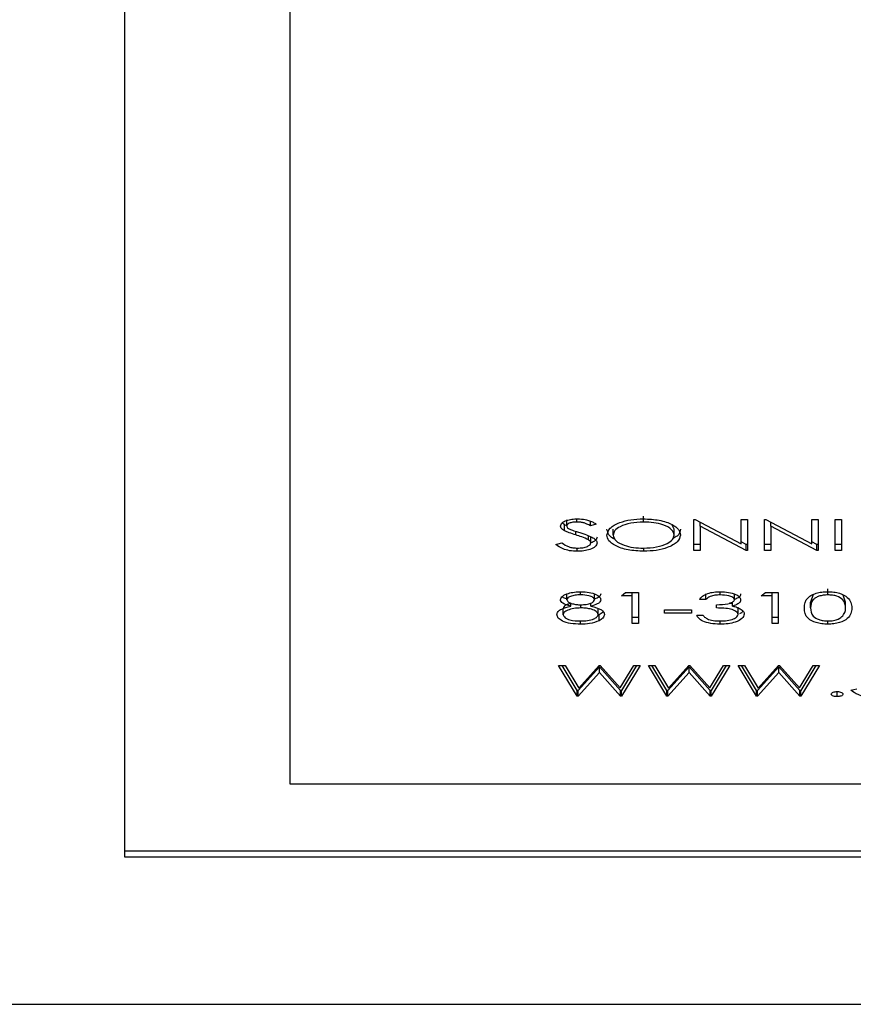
# Model space of a CAD drawing. Header units: millimetres. Extents: x -37728 to 44100, y 631619 to 691915.
# Tile 217 of 256: x 22213 to 22225, y 656768 to 656783. Entities that reach past the tile are written whole.
import ezdxf

# ---------------------------------------------------------------- set-up
doc = ezdxf.new("R2010")
doc.units = ezdxf.units.MM
doc.layers.add('Sonniger opisy', color=255, linetype='Continuous')

# ---------------------------------------------------------------- blocks, each defined once
blk = doc.blocks.new('G200E poziom')
at = {"color": 7, "linetype": 'Continuous'}
for p, q in [((24025.0368, 12722.0713), (24033.7368, 12722.0713)), ((24033.1368, 12721.8478), (24028.1368, 12721.8478)), ((24033.1368, 12721.8388), (24028.1368, 12721.8388)), ((24033.1368, 12716.3313), (24033.1368, 12721.8478)), ((24032.8868, 12721.7374), (24028.3868, 12721.7374)), ((24032.8868, 12716.4416), (24032.8868, 12721.7374)), ((24032.0587, 12721.6056), (24032.0587, 12721.5979)), ((24032.0852, 12721.5583), (24032.1137, 12721.605)), ((24032.1137, 12721.605), (24032.1151, 12721.605)), ((24032.1137, 12721.605), (24032.1137, 12721.5961)), ((24032.1151, 12721.605), (24032.1469, 12721.5693)), ((24032.1151, 12721.605), (24032.1151, 12721.5961)), ((24032.1469, 12721.5693), (24032.1791, 12721.605)), ((24032.1791, 12721.605), (24032.1805, 12721.605)), ((24032.1791, 12721.605), (24032.1791, 12721.5961)), ((24032.1805, 12721.605), (24032.2086, 12721.5583)), ((24032.1805, 12721.605), (24032.1805, 12721.5961)), ((24032.2209, 12721.5583), (24032.2494, 12721.605)), ((24032.2494, 12721.605), (24032.2508, 12721.605)), ((24032.2494, 12721.605), (24032.2494, 12721.5961)), ((24032.2508, 12721.605), (24032.2826, 12721.5693)), ((24032.2508, 12721.605), (24032.2508, 12721.5961)), ((24032.2826, 12721.5693), (24032.3148, 12721.605)), ((24032.3148, 12721.605), (24032.3162, 12721.605)), ((24032.3148, 12721.605), (24032.3148, 12721.5961)), ((24032.3162, 12721.605), (24032.3443, 12721.5583)), ((24032.3162, 12721.605), (24032.3162, 12721.5961)), ((24032.3565, 12721.5583), (24032.3851, 12721.605)), ((24032.3851, 12721.605), (24032.3864, 12721.605)), ((24032.3851, 12721.605), (24032.3851, 12721.5961)), ((24032.3864, 12721.605), (24032.4183, 12721.5693)), ((24032.3864, 12721.605), (24032.3864, 12721.5961)), ((24032.4183, 12721.5693), (24032.4505, 12721.605)), ((24032.4505, 12721.605), (24032.4519, 12721.605)), ((24032.4505, 12721.605), (24032.4505, 12721.5961)), ((24032.4519, 12721.605), (24032.48, 12721.5583)), ((24032.4519, 12721.605), (24032.4519, 12721.5961)), ((24032.0377, 12721.596), (24032.0287, 12721.5937)), ((24032.0907, 12721.5583), (24032.1137, 12721.5961)), ((24032.1157, 12721.5924), (24032.0949, 12721.5583)), ((24032.1137, 12721.5961), (24032.1151, 12721.5961)), ((24032.1151, 12721.5961), (24032.1469, 12721.5603)), ((24032.1459, 12721.5583), (24032.1157, 12721.5924)), ((24032.1469, 12721.5603), (24032.1791, 12721.5961)), ((24032.1781, 12721.5926), (24032.1473, 12721.5583)), ((24032.1988, 12721.5583), (24032.1781, 12721.5926)), ((24032.1791, 12721.5961), (24032.1805, 12721.5961)), ((24032.1805, 12721.5961), (24032.2032, 12721.5583)), ((24032.2263, 12721.5583), (24032.2494, 12721.5961)), ((24032.2514, 12721.5924), (24032.2306, 12721.5583)), ((24032.2494, 12721.5961), (24032.2508, 12721.5961)), ((24032.2508, 12721.5961), (24032.2826, 12721.5603)), ((24032.2816, 12721.5583), (24032.2514, 12721.5924)), ((24032.2826, 12721.5603), (24032.3148, 12721.5961)), ((24032.3138, 12721.5926), (24032.283, 12721.5583)), ((24032.3345, 12721.5583), (24032.3138, 12721.5926)), ((24032.3148, 12721.5961), (24032.3162, 12721.5961)), ((24032.3162, 12721.5961), (24032.3389, 12721.5583)), ((24032.362, 12721.5583), (24032.3851, 12721.5961)), ((24032.3871, 12721.5924), (24032.3663, 12721.5583)), ((24032.3851, 12721.5961), (24032.3864, 12721.5961)), ((24032.3864, 12721.5961), (24032.4183, 12721.5603)), ((24032.4173, 12721.5583), (24032.3871, 12721.5924)), ((24032.4183, 12721.5603), (24032.4505, 12721.5961)), ((24032.4495, 12721.5926), (24032.4187, 12721.5583)), ((24032.4702, 12721.5583), (24032.4495, 12721.5926)), ((24032.4505, 12721.5961), (24032.4519, 12721.5961)), ((24032.4519, 12721.5961), (24032.4746, 12721.5583)), ((24032.1469, 12721.5693), (24032.1469, 12721.5603)), ((24032.2826, 12721.5693), (24032.2826, 12721.5603)), ((24032.4183, 12721.5693), (24032.4183, 12721.5603)), ((24032.0949, 12721.5583), (24032.0852, 12721.5583)), ((24032.1473, 12721.5583), (24032.1459, 12721.5583)), ((24032.2086, 12721.5583), (24032.1988, 12721.5583)), ((24032.2306, 12721.5583), (24032.2209, 12721.5583)), ((24032.283, 12721.5583), (24032.2816, 12721.5583)), ((24032.3443, 12721.5583), (24032.3345, 12721.5583)), ((24032.3663, 12721.5583), (24032.3565, 12721.5583)), ((24032.4187, 12721.5583), (24032.4173, 12721.5583)), ((24032.48, 12721.5583), (24032.4702, 12721.5583)), ((24032.0729, 12721.4959), (24032.0729, 12721.4911)), ((24032.1476, 12721.4947), (24032.1571, 12721.4947)), ((24032.1476, 12721.448), (24032.1476, 12721.4947)), ((24032.1571, 12721.4947), (24032.1571, 12721.4528)), ((24032.2358, 12721.4959), (24032.2358, 12721.4911)), ((24032.3593, 12721.4947), (24032.3687, 12721.4947)), ((24032.3593, 12721.448), (24032.3593, 12721.4947)), ((24032.3687, 12721.4947), (24032.3687, 12721.4528)), ((24032.4469, 12721.4959), (24032.4469, 12721.4911)), ((24032.1476, 12721.4857), (24032.1571, 12721.4857)), ((24032.2086, 12721.4812), (24032.2086, 12721.4723)), ((24032.2711, 12721.4821), (24032.2616, 12721.4821)), ((24032.3593, 12721.4857), (24032.3687, 12721.4857)), ((24032.4188, 12721.4908), (24032.4188, 12721.4818)), ((24032.4188, 12721.4818), (24032.4209, 12721.4824)), ((24032.4203, 12721.4812), (24032.4203, 12721.4722)), ((24032.4732, 12721.4816), (24032.4732, 12721.4727)), ((24032.0458, 12721.4714), (24032.0458, 12721.4624)), ((24032.0987, 12721.4714), (24032.0987, 12721.4624)), ((24032.2169, 12721.4686), (24032.2169, 12721.4626)), ((24032.2412, 12721.4714), (24032.2412, 12721.4666)), ((24032.2792, 12721.4744), (24032.2792, 12721.4791)), ((24032.2792, 12721.4791), (24032.3199, 12721.4791)), ((24032.3199, 12721.4744), (24032.2792, 12721.4744)), ((24032.3199, 12721.4791), (24032.3199, 12721.4744)), ((24032.4313, 12721.4687), (24032.4313, 12721.464)), ((24032.4462, 12721.4714), (24032.4462, 12721.4665)), ((24032.4618, 12721.4687), (24032.4618, 12721.4638)), ((24032.0458, 12721.4624), (24032.0497, 12721.452)), ((24032.0725, 12721.4516), (24032.0725, 12721.4426)), ((24032.0951, 12721.4511), (24032.0987, 12721.4624)), ((24032.1571, 12721.4528), (24032.1734, 12721.4528)), ((24032.1571, 12721.4528), (24032.1571, 12721.448)), ((24032.1734, 12721.4528), (24032.1672, 12721.448)), ((24032.2141, 12721.4589), (24032.2141, 12721.4499)), ((24032.2354, 12721.4516), (24032.2354, 12721.4468)), ((24032.2575, 12721.4588), (24032.267, 12721.4588)), ((24032.2575, 12721.4588), (24032.2575, 12721.4498)), ((24032.3687, 12721.4528), (24032.385, 12721.4528)), ((24032.3687, 12721.4528), (24032.3687, 12721.448)), ((24032.385, 12721.4528), (24032.3788, 12721.448)), ((24032.4257, 12721.4588), (24032.4257, 12721.4498)), ((24032.4468, 12721.4516), (24032.4468, 12721.4468)), ((24032.4678, 12721.4589), (24032.4678, 12721.4499)), ((24032.1672, 12721.448), (24032.1476, 12721.448)), ((24032.3788, 12721.448), (24032.3593, 12721.448)), ((24032.0522, 12721.3377), (24032.0522, 12721.3844)), ((24032.0522, 12721.3844), (24032.0617, 12721.3844)), ((24032.0522, 12721.3754), (24032.0617, 12721.3754)), ((24032.0617, 12721.3844), (24032.0617, 12721.3377)), ((24032.0872, 12721.3844), (24032.0894, 12721.3844)), ((24032.0872, 12721.3377), (24032.0872, 12721.3844)), ((24032.0872, 12721.3754), (24032.0894, 12721.3754)), ((24032.0894, 12721.3844), (24032.1591, 12721.3477)), ((24032.0894, 12721.3844), (24032.0894, 12721.3754)), ((24032.0894, 12721.3754), (24032.0967, 12721.3715)), ((24032.1591, 12721.3844), (24032.1686, 12721.3844)), ((24032.1591, 12721.3477), (24032.1591, 12721.3844)), ((24032.1591, 12721.3754), (24032.1686, 12721.3754)), ((24032.1686, 12721.3844), (24032.1686, 12721.3377)), ((24032.1942, 12721.3844), (24032.1963, 12721.3844)), ((24032.1942, 12721.3377), (24032.1942, 12721.3844)), ((24032.1942, 12721.3754), (24032.1963, 12721.3754)), ((24032.1963, 12721.3844), (24032.2661, 12721.3477)), ((24032.1963, 12721.3844), (24032.1963, 12721.3754)), ((24032.1963, 12721.3754), (24032.2037, 12721.3715)), ((24032.2661, 12721.3844), (24032.2756, 12721.3844)), ((24032.2661, 12721.3477), (24032.2661, 12721.3844)), ((24032.2661, 12721.3754), (24032.2756, 12721.3754)), ((24032.2756, 12721.3844), (24032.2756, 12721.3377)), ((24032.3512, 12721.3856), (24032.3512, 12721.3808)), ((24032.4519, 12721.3856), (24032.4519, 12721.3808)), ((24032.4841, 12721.3754), (24032.4751, 12721.373)), ((24032.0967, 12721.3744), (24032.0967, 12721.3377)), ((24032.1666, 12721.3377), (24032.0967, 12721.3744)), ((24032.2037, 12721.3744), (24032.2037, 12721.3377)), ((24032.2736, 12721.3377), (24032.2037, 12721.3744)), ((24032.3052, 12721.361), (24032.3052, 12721.352)), ((24032.3975, 12721.3612), (24032.3975, 12721.3522)), ((24032.4312, 12721.3729), (24032.4312, 12721.3639)), ((24032.435, 12721.3683), (24032.435, 12721.362)), ((24032.454, 12721.3608), (24032.454, 12721.3555)), ((24032.1591, 12721.3477), (24032.1591, 12721.3416)), ((24032.2661, 12721.3477), (24032.2661, 12721.3416)), ((24032.3052, 12721.352), (24032.3087, 12721.3451)), ((24032.423, 12721.3444), (24032.4316, 12721.3473)), ((24032.4316, 12721.3473), (24032.4316, 12721.3401)), ((24032.4678, 12721.3472), (24032.4678, 12721.3382)), ((24032.4678, 12721.347), (24032.4714, 12721.3455)), ((24032.4714, 12721.3545), (24032.4714, 12721.3455)), ((24032.4714, 12721.3455), (24032.4749, 12721.3427)), ((24032.0617, 12721.3377), (24032.0522, 12721.3377)), ((24032.0967, 12721.3377), (24032.0872, 12721.3377)), ((24032.1686, 12721.3377), (24032.1666, 12721.3377)), ((24032.2037, 12721.3377), (24032.1942, 12721.3377)), ((24032.2756, 12721.3377), (24032.2736, 12721.3377)), ((24032.3516, 12721.3413), (24032.3516, 12721.3323)), ((24032.4523, 12721.3413), (24032.4523, 12721.3365))]:
    blk.add_line(p, q, dxfattribs=at)
for points, knots in [([(24032.0055, 12721.6062), (24032.0094, 12721.6061), (24032.0172, 12721.6057), (24032.0293, 12721.6022), (24032.0345, 12721.5984), (24032.0377, 12721.596)], [0, 0, 0, 0, 0.279949, 0.559687, 1, 1, 1, 1]), ([(24032.0499, 12721.6017), (24032.05, 12721.6023), (24032.0504, 12721.6035), (24032.0528, 12721.6047), (24032.0557, 12721.6055), (24032.0577, 12721.6056), (24032.0587, 12721.6056)], [0, 0, 0, 0, 0.279491, 0.559403, 0.7794, 1, 1, 1, 1]), ([(24032.0587, 12721.5979), (24032.0574, 12721.5979), (24032.0548, 12721.5981), (24032.0519, 12721.5991), (24032.0501, 12721.6004), (24032.05, 12721.6013), (24032.0499, 12721.6017)], [0, 0, 0, 0, 0.279604, 0.559378, 0.779435, 1, 1, 1, 1]), ([(24032.0587, 12721.6056), (24032.06, 12721.6056), (24032.0626, 12721.6054), (24032.0655, 12721.6044), (24032.0672, 12721.6031), (24032.0674, 12721.6022), (24032.0675, 12721.6017)], [0, 0, 0, 0, 0.27938, 0.559172, 0.779576, 1, 1, 1, 1]), ([(24032.0675, 12721.6017), (24032.0674, 12721.6012), (24032.0671, 12721.6), (24032.0647, 12721.5988), (24032.0618, 12721.598), (24032.0597, 12721.5979), (24032.0587, 12721.5979)], [0, 0, 0, 0, 0.279548, 0.559475, 0.779595, 1, 1, 1, 1]), ([(24032.0363, 12721.4714), (24032.0369, 12721.477), (24032.0378, 12721.4854), (24032.0522, 12721.4931), (24032.0635, 12721.4956), (24032.0697, 12721.4958), (24032.0729, 12721.4959)], [0, 0, 0, 0, 0.499422, 0.748777, 0.87436, 1, 1, 1, 1]), ([(24032.0729, 12721.4959), (24032.0759, 12721.4958), (24032.0821, 12721.4956), (24032.0934, 12721.4931), (24032.1073, 12721.4853), (24032.1078, 12721.4769), (24032.1082, 12721.4714)], [0, 0, 0, 0, 0.125539, 0.2511, 0.500258, 1, 1, 1, 1]), ([(24032.1991, 12721.4808), (24032.1999, 12721.4831), (24032.2014, 12721.4877), (24032.2114, 12721.4928), (24032.2235, 12721.4955), (24032.2317, 12721.4958), (24032.2358, 12721.4959)], [0, 0, 0, 0, 0.279297, 0.55886, 0.779252, 1, 1, 1, 1]), ([(24032.2358, 12721.4959), (24032.2406, 12721.4957), (24032.2503, 12721.4953), (24032.2618, 12721.4918), (24032.2684, 12721.487), (24032.2702, 12721.4838), (24032.2711, 12721.4821)], [0, 0, 0, 0, 0.279893, 0.558962, 0.779281, 1, 1, 1, 1]), ([(24032.4188, 12721.4908), (24032.4234, 12721.4925), (24032.4316, 12721.4956), (24032.4422, 12721.4958), (24032.4469, 12721.4959)], [0, 0, 0, 0, 0.557671, 1, 1, 1, 1]), ([(24032.4469, 12721.4959), (24032.452, 12721.4958), (24032.4622, 12721.4955), (24032.4742, 12721.4917), (24032.4814, 12721.4868), (24032.4823, 12721.4832), (24032.4827, 12721.4815)], [0, 0, 0, 0, 0.280479, 0.559232, 0.779808, 1, 1, 1, 1]), ([(24032.0498, 12721.4831), (24032.0485, 12721.4809), (24032.0461, 12721.4771), (24032.0459, 12721.4731), (24032.0458, 12721.4714)], [0, 0, 0, 0, 0.559602, 1, 1, 1, 1]), ([(24032.0725, 12721.4911), (24032.0696, 12721.491), (24032.0639, 12721.4906), (24032.0549, 12721.488), (24032.0518, 12721.4849), (24032.0498, 12721.4831)], [0, 0, 0, 0, 0.280339, 0.560722, 1, 1, 1, 1]), ([(24032.0987, 12721.4714), (24032.0987, 12721.4757), (24032.0985, 12721.4823), (24032.0884, 12721.4886), (24032.0798, 12721.4908), (24032.075, 12721.491), (24032.0725, 12721.4911)], [0, 0, 0, 0, 0.500313, 0.749094, 0.874592, 1, 1, 1, 1]), ([(24032.2055, 12721.4725), (24032.2034, 12721.474), (24032.1998, 12721.4765), (24032.1993, 12721.4795), (24032.1991, 12721.4808)], [0, 0, 0, 0, 0.559423, 1, 1, 1, 1]), ([(24032.2018, 12721.4767), (24032.202, 12721.4773), (24032.2025, 12721.4788), (24032.205, 12721.4798), (24032.2065, 12721.4804)], [0, 0, 0, 0, 0.426672, 1, 1, 1, 1]), ([(24032.2356, 12721.4911), (24032.2319, 12721.491), (24032.2246, 12721.4908), (24032.2157, 12721.4884), (24032.2097, 12721.485), (24032.209, 12721.4825), (24032.2086, 12721.4812)], [0, 0, 0, 0, 0.2806445, 0.5601273, 0.7803028, 1, 1, 1, 1]), ([(24032.2086, 12721.4812), (24032.2088, 12721.4804), (24032.2091, 12721.4788), (24032.2124, 12721.4758), (24032.2222, 12721.4718), (24032.2336, 12721.4715), (24032.2412, 12721.4714)], [0, 0, 0, 0, 0.125604, 0.25121, 0.500614, 1, 1, 1, 1]), ([(24032.2533, 12721.4886), (24032.2502, 12721.4894), (24032.2448, 12721.4909), (24032.2384, 12721.4911), (24032.2356, 12721.4911)], [0, 0, 0, 0, 0.558859, 1, 1, 1, 1]), ([(24032.2616, 12721.4821), (24032.2606, 12721.4835), (24032.2589, 12721.4859), (24032.255, 12721.4878), (24032.2533, 12721.4886)], [0, 0, 0, 0, 0.56074, 1, 1, 1, 1]), ([(24032.4108, 12721.4811), (24032.4112, 12721.4831), (24032.412, 12721.4866), (24032.4167, 12721.4895), (24032.4188, 12721.4908)], [0, 0, 0, 0, 0.559282, 1, 1, 1, 1]), ([(24032.4313, 12721.4687), (24032.4253, 12721.4703), (24032.4169, 12721.4725), (24032.4114, 12721.4775), (24032.411, 12721.4799), (24032.4108, 12721.4811)], [0, 0, 0, 0, 0.5583002, 0.7790989, 1, 1, 1, 1]), ([(24032.4128, 12721.4767), (24032.413, 12721.4771), (24032.4136, 12721.479), (24032.4165, 12721.4806), (24032.4188, 12721.4818)], [0, 0, 0, 0, 0.20222, 1, 1, 1, 1]), ([(24032.4468, 12721.4911), (24032.4432, 12721.491), (24032.4359, 12721.4908), (24032.4271, 12721.4883), (24032.4213, 12721.485), (24032.4207, 12721.4824), (24032.4203, 12721.4812)], [0, 0, 0, 0, 0.280612, 0.559916, 0.78021, 1, 1, 1, 1]), ([(24032.4203, 12721.4812), (24032.4209, 12721.4796), (24032.4222, 12721.4765), (24032.4297, 12721.4734), (24032.4378, 12721.4716), (24032.4434, 12721.4714), (24032.4462, 12721.4714)], [0, 0, 0, 0, 0.278294, 0.558417, 0.779025, 1, 1, 1, 1]), ([(24032.4462, 12721.4714), (24032.4499, 12721.4715), (24032.4574, 12721.4718), (24032.4661, 12721.4744), (24032.4722, 12721.4778), (24032.4729, 12721.4803), (24032.4732, 12721.4816)], [0, 0, 0, 0, 0.280299, 0.560061, 0.780284, 1, 1, 1, 1]), ([(24032.4732, 12721.4816), (24032.4726, 12721.4832), (24032.4714, 12721.4863), (24032.4617, 12721.4904), (24032.4524, 12721.4909), (24032.4468, 12721.4911)], [0, 0, 0, 0, 0.279862, 0.560277, 1, 1, 1, 1]), ([(24032.4827, 12721.4815), (24032.4824, 12721.4799), (24032.4817, 12721.4768), (24032.4746, 12721.472), (24032.4667, 12721.4699), (24032.4618, 12721.4687)], [0, 0, 0, 0, 0.280006, 0.559938, 1, 1, 1, 1]), ([(24032.0729, 12721.4468), (24032.0697, 12721.4469), (24032.0635, 12721.4471), (24032.0522, 12721.4496), (24032.0378, 12721.4574), (24032.0369, 12721.4658), (24032.0363, 12721.4714)], [0, 0, 0, 0, 0.125556, 0.251179, 0.500598, 1, 1, 1, 1]), ([(24032.0458, 12721.4714), (24032.0462, 12721.467), (24032.0468, 12721.4605), (24032.0567, 12721.4541), (24032.0653, 12721.4519), (24032.0701, 12721.4517), (24032.0725, 12721.4516)], [0, 0, 0, 0, 0.500077, 0.749037, 0.874572, 1, 1, 1, 1]), ([(24032.0725, 12721.4516), (24032.075, 12721.4517), (24032.0798, 12721.4519), (24032.0863, 12721.4536), (24032.0914, 12721.4559), (24032.0984, 12721.4615), (24032.0986, 12721.467), (24032.0987, 12721.4714)], [0, 0, 0, 0, 0.125101, 0.250403, 0.375533, 0.500835, 1, 1, 1, 1]), ([(24032.1082, 12721.4714), (24032.1078, 12721.4658), (24032.1073, 12721.4588), (24032.0975, 12721.4518), (24032.0906, 12721.449), (24032.0821, 12721.4471), (24032.0759, 12721.4469), (24032.0729, 12721.4468)], [0, 0, 0, 0, 0.49869, 0.62418, 0.749478, 0.874719, 1, 1, 1, 1]), ([(24032.2046, 12721.4589), (24032.2047, 12721.46), (24032.2051, 12721.4622), (24032.2089, 12721.4658), (24032.2139, 12721.4675), (24032.2169, 12721.4686)], [0, 0, 0, 0, 0.28049, 0.560791, 1, 1, 1, 1]), ([(24032.2169, 12721.4686), (24032.2145, 12721.4691), (24032.2101, 12721.4701), (24032.2069, 12721.4718), (24032.2055, 12721.4725)], [0, 0, 0, 0, 0.559676, 1, 1, 1, 1]), ([(24032.2412, 12721.4666), (24032.2352, 12721.4663), (24032.2263, 12721.466), (24032.2175, 12721.4632), (24032.2145, 12721.4609), (24032.2142, 12721.4596), (24032.2141, 12721.4589)], [0, 0, 0, 0, 0.499374, 0.748966, 0.874522, 1, 1, 1, 1]), ([(24032.2169, 12721.4655), (24032.2178, 12721.465), (24032.219, 12721.4643), (24032.221, 12721.4642), (24032.2216, 12721.4642)], [0, 0, 0, 0, 0.6683824, 1, 1, 1, 1]), ([(24032.4162, 12721.4589), (24032.4165, 12721.4601), (24032.4169, 12721.4624), (24032.422, 12721.4661), (24032.4277, 12721.4677), (24032.4313, 12721.4687)], [0, 0, 0, 0, 0.280141, 0.560235, 1, 1, 1, 1]), ([(24032.4464, 12721.4666), (24032.4436, 12721.4664), (24032.438, 12721.4662), (24032.4312, 12721.4643), (24032.4268, 12721.4617), (24032.4261, 12721.4597), (24032.4257, 12721.4588)], [0, 0, 0, 0, 0.280252, 0.5601257, 0.7804245, 1, 1, 1, 1]), ([(24032.4678, 12721.4589), (24032.4672, 12721.4601), (24032.466, 12721.4626), (24032.4597, 12721.4649), (24032.4531, 12721.4664), (24032.4487, 12721.4665), (24032.4464, 12721.4666)], [0, 0, 0, 0, 0.277691, 0.558257, 0.779136, 1, 1, 1, 1]), ([(24032.4618, 12721.4646), (24032.4634, 12721.4649), (24032.4675, 12721.466), (24032.4721, 12721.4688), (24032.4729, 12721.4714), (24032.4732, 12721.4727)], [0, 0, 0, 0, 0.235587, 0.618234, 1, 1, 1, 1]), ([(24032.4618, 12721.4687), (24032.4664, 12721.4674), (24032.4727, 12721.4655), (24032.4768, 12721.4616), (24032.4771, 12721.4597), (24032.4773, 12721.4588)], [0, 0, 0, 0, 0.557752, 0.778917, 1, 1, 1, 1]), ([(24032.2355, 12721.4468), (24032.2312, 12721.447), (24032.2226, 12721.4474), (24032.2124, 12721.4504), (24032.2059, 12721.4545), (24032.205, 12721.4575), (24032.2046, 12721.4589)], [0, 0, 0, 0, 0.280088, 0.559823, 0.780112, 1, 1, 1, 1]), ([(24032.2046, 12721.45), (24032.2048, 12721.451), (24032.2051, 12721.4532), (24032.2082, 12721.4563), (24032.2121, 12721.4577), (24032.2141, 12721.4584)], [0, 0, 0, 0, 0.330658, 0.661036, 1, 1, 1, 1]), ([(24032.2141, 12721.4589), (24032.2146, 12721.4577), (24032.2157, 12721.4552), (24032.2238, 12721.4522), (24032.231, 12721.4518), (24032.2354, 12721.4516)], [0, 0, 0, 0, 0.2788227, 0.5600476, 1, 1, 1, 1]), ([(24032.2354, 12721.4516), (24032.2381, 12721.4517), (24032.2436, 12721.4519), (24032.2524, 12721.4542), (24032.2555, 12721.4571), (24032.2575, 12721.4588)], [0, 0, 0, 0, 0.280602, 0.560393, 1, 1, 1, 1]), ([(24032.267, 12721.4588), (24032.2658, 12721.457), (24032.2633, 12721.4534), (24032.2552, 12721.4494), (24032.2455, 12721.4471), (24032.2388, 12721.4469), (24032.2355, 12721.4468)], [0, 0, 0, 0, 0.280255, 0.559639, 0.779807, 1, 1, 1, 1]), ([(24032.4463, 12721.4468), (24032.4421, 12721.447), (24032.4336, 12721.4474), (24032.4237, 12721.4505), (24032.4175, 12721.4545), (24032.4166, 12721.4575), (24032.4162, 12721.4589)], [0, 0, 0, 0, 0.2799609, 0.5596479, 0.7799956, 1, 1, 1, 1]), ([(24032.4162, 12721.4499), (24032.4165, 12721.4511), (24032.417, 12721.4534), (24032.4206, 12721.4563), (24032.4242, 12721.4574), (24032.4257, 12721.4578)], [0, 0, 0, 0, 0.373064, 0.746038, 1, 1, 1, 1]), ([(24032.4257, 12721.4588), (24032.4263, 12721.4576), (24032.4274, 12721.4552), (24032.4352, 12721.4521), (24032.4424, 12721.4518), (24032.4468, 12721.4516)], [0, 0, 0, 0, 0.278972, 0.559932, 1, 1, 1, 1]), ([(24032.4773, 12721.4588), (24032.4766, 12721.4569), (24032.475, 12721.4532), (24032.4663, 12721.4493), (24032.4563, 12721.4472), (24032.4496, 12721.4469), (24032.4463, 12721.4468)], [0, 0, 0, 0, 0.278833, 0.558461, 0.779191, 1, 1, 1, 1]), ([(24032.4468, 12721.4516), (24032.4496, 12721.4517), (24032.4551, 12721.4518), (24032.462, 12721.4536), (24032.4669, 12721.456), (24032.4675, 12721.4579), (24032.4678, 12721.4589)], [0, 0, 0, 0, 0.2805268, 0.5605144, 0.7806188, 1, 1, 1, 1]), ([(24032.4678, 12721.4574), (24032.4702, 12721.4568), (24032.4731, 12721.456), (24032.4743, 12721.4547), (24032.4745, 12721.4544)], [0, 0, 0, 0, 0.827473, 1, 1, 1, 1]), ([(24032.2957, 12721.361), (24032.2966, 12721.3646), (24032.2985, 12721.3719), (24032.3136, 12721.3799), (24032.3318, 12721.3849), (24032.3447, 12721.3853), (24032.3512, 12721.3856)], [0, 0, 0, 0, 0.279631, 0.559303, 0.77961, 1, 1, 1, 1]), ([(24032.3516, 12721.3808), (24032.3448, 12721.3804), (24032.3314, 12721.3798), (24032.3158, 12721.3747), (24032.3067, 12721.368), (24032.3057, 12721.3633), (24032.3052, 12721.361)], [0, 0, 0, 0, 0.279832, 0.559415, 0.779646, 1, 1, 1, 1]), ([(24032.3512, 12721.3856), (24032.3594, 12721.3852), (24032.3758, 12721.3844), (24032.394, 12721.3778), (24032.4053, 12721.3698), (24032.4064, 12721.3641), (24032.407, 12721.3612)], [0, 0, 0, 0, 0.279631, 0.559346, 0.779636, 1, 1, 1, 1]), ([(24032.3975, 12721.3612), (24032.3967, 12721.3642), (24032.395, 12721.37), (24032.3823, 12721.3764), (24032.3673, 12721.3802), (24032.3568, 12721.3806), (24032.3516, 12721.3808)], [0, 0, 0, 0, 0.27942, 0.55908, 0.77949, 1, 1, 1, 1]), ([(24032.4217, 12721.3729), (24032.4223, 12721.3748), (24032.4234, 12721.3787), (24032.4319, 12721.3827), (24032.4417, 12721.3852), (24032.4485, 12721.3855), (24032.4519, 12721.3856)], [0, 0, 0, 0, 0.279179, 0.559103, 0.779488, 1, 1, 1, 1]), ([(24032.4519, 12721.3808), (24032.4491, 12721.3807), (24032.4434, 12721.3804), (24032.4364, 12721.3785), (24032.432, 12721.3758), (24032.4314, 12721.3739), (24032.4312, 12721.3729)], [0, 0, 0, 0, 0.280148, 0.560184, 0.780151, 1, 1, 1, 1]), ([(24032.4519, 12721.3856), (24032.4558, 12721.3854), (24032.4636, 12721.3851), (24032.4757, 12721.3815), (24032.4809, 12721.3777), (24032.4841, 12721.3754)], [0, 0, 0, 0, 0.279924, 0.559634, 1, 1, 1, 1]), ([(24032.4751, 12721.373), (24032.472, 12721.3751), (24032.4676, 12721.3781), (24032.4586, 12721.3805), (24032.4541, 12721.3807), (24032.4519, 12721.3808)], [0, 0, 0, 0, 0.5592354, 0.7797151, 1, 1, 1, 1]), ([(24032.2957, 12721.352), (24032.2962, 12721.3558), (24032.297, 12721.3611), (24032.3048, 12721.365), (24032.3072, 12721.3662)], [0, 0, 0, 0, 0.6979745, 1, 1, 1, 1]), ([(24032.352, 12721.3365), (24032.3437, 12721.3369), (24032.3271, 12721.3376), (24032.3086, 12721.3443), (24032.2973, 12721.3524), (24032.2963, 12721.3581), (24032.2957, 12721.361)], [0, 0, 0, 0, 0.2797863, 0.5593852, 0.7795816, 1, 1, 1, 1]), ([(24032.3052, 12721.361), (24032.306, 12721.358), (24032.3076, 12721.3521), (24032.3205, 12721.3457), (24032.3358, 12721.342), (24032.3463, 12721.3415), (24032.3516, 12721.3413)], [0, 0, 0, 0, 0.279483, 0.55888, 0.779494, 1, 1, 1, 1]), ([(24032.3516, 12721.3413), (24032.3582, 12721.3417), (24032.3716, 12721.3424), (24032.3869, 12721.3476), (24032.396, 12721.3542), (24032.397, 12721.3589), (24032.3975, 12721.3612)], [0, 0, 0, 0, 0.279619, 0.559363, 0.779642, 1, 1, 1, 1]), ([(24032.407, 12721.3612), (24032.406, 12721.3576), (24032.404, 12721.3504), (24032.3896, 12721.3422), (24032.3713, 12721.3373), (24032.3584, 12721.3368), (24032.352, 12721.3365)], [0, 0, 0, 0, 0.2797334, 0.5593256, 0.7797071, 1, 1, 1, 1]), ([(24032.3941, 12721.3679), (24032.3941, 12721.3679), (24032.3992, 12721.3662), (24032.4049, 12721.3606), (24032.4063, 12721.355), (24032.407, 12721.3523)], [0, 0, 0, 0, 0.004105, 0.501978, 1, 1, 1, 1]), ([(24032.4466, 12721.3579), (24032.4426, 12721.3592), (24032.436, 12721.3614), (24032.428, 12721.365), (24032.4229, 12721.3687), (24032.4221, 12721.3715), (24032.4217, 12721.3729)], [0, 0, 0, 0, 0.340513, 0.560644, 0.780581, 1, 1, 1, 1]), ([(24032.4217, 12721.364), (24032.4222, 12721.3659), (24032.4231, 12721.3694), (24032.4287, 12721.3718), (24032.4312, 12721.3729)], [0, 0, 0, 0, 0.560332, 1, 1, 1, 1]), ([(24032.4312, 12721.3729), (24032.4314, 12721.3719), (24032.4319, 12721.3703), (24032.434, 12721.3689), (24032.435, 12721.3683)], [0, 0, 0, 0, 0.559066, 1, 1, 1, 1]), ([(24032.435, 12721.3683), (24032.4382, 12721.3667), (24032.4441, 12721.364), (24032.451, 12721.3618), (24032.454, 12721.3608)], [0, 0, 0, 0, 0.559504, 1, 1, 1, 1]), ([(24032.454, 12721.3608), (24032.4575, 12721.3598), (24032.4636, 12721.3578), (24032.469, 12721.3555), (24032.4714, 12721.3545)], [0, 0, 0, 0, 0.560393, 1, 1, 1, 1]), ([(24032.4316, 12721.3473), (24032.4334, 12721.3463), (24032.4365, 12721.3446), (24032.4414, 12721.3426), (24032.4466, 12721.3415), (24032.4504, 12721.3413), (24032.4523, 12721.3413)], [0, 0, 0, 0, 0.340535, 0.560543, 0.780331, 1, 1, 1, 1]), ([(24032.4608, 12721.3532), (24032.4582, 12721.3541), (24032.4536, 12721.3557), (24032.4487, 12721.3572), (24032.4466, 12721.3579)], [0, 0, 0, 0, 0.559944, 1, 1, 1, 1]), ([(24032.4773, 12721.3474), (24032.4768, 12721.3457), (24032.4759, 12721.3424), (24032.4687, 12721.3388), (24032.4601, 12721.3368), (24032.4542, 12721.3366), (24032.4512, 12721.3365)], [0, 0, 0, 0, 0.279545, 0.5588, 0.779484, 1, 1, 1, 1]), ([(24032.4523, 12721.3413), (24032.4544, 12721.3413), (24032.4587, 12721.3415), (24032.4639, 12721.3429), (24032.4673, 12721.3449), (24032.4676, 12721.3464), (24032.4678, 12721.3472)], [0, 0, 0, 0, 0.280234, 0.559925, 0.779976, 1, 1, 1, 1]), ([(24032.4678, 12721.3472), (24032.4677, 12721.3478), (24032.4674, 12721.3491), (24032.4651, 12721.3513), (24032.4625, 12721.3525), (24032.4608, 12721.3532)], [0, 0, 0, 0, 0.27998, 0.559764, 1, 1, 1, 1]), ([(24032.4714, 12721.3545), (24032.4732, 12721.3533), (24032.4766, 12721.3511), (24032.4771, 12721.3485), (24032.4773, 12721.3474)], [0, 0, 0, 0, 0.559841, 1, 1, 1, 1]), ([(24032.4512, 12721.3365), (24032.4473, 12721.3367), (24032.4407, 12721.337), (24032.433, 12721.3393), (24032.4276, 12721.3417), (24032.4246, 12721.3435), (24032.423, 12721.3444)], [0, 0, 0, 0, 0.338839, 0.558894, 0.779346, 1, 1, 1, 1])]:
    blk.add_open_spline(points, degree=3, knots=knots, dxfattribs=at)
blk = doc.blocks.new('A$Cb58f729f')
at = {"layer": 'Sonniger opisy', "color": 0, "transparency": 33554687}
blk.add_blockref('G200E poziom', (-24049.8908, -12688.7741), dxfattribs=at)

msp = doc.modelspace()

# ---------------------------------------------------------------- block references
at = {"xscale": 10, "yscale": 10, "zscale": 10, "rotation": 180}
msp.add_blockref('A$Cb58f729f', (22046.711, 657100.759), dxfattribs=at)

doc.saveas('drawing.dxf')
